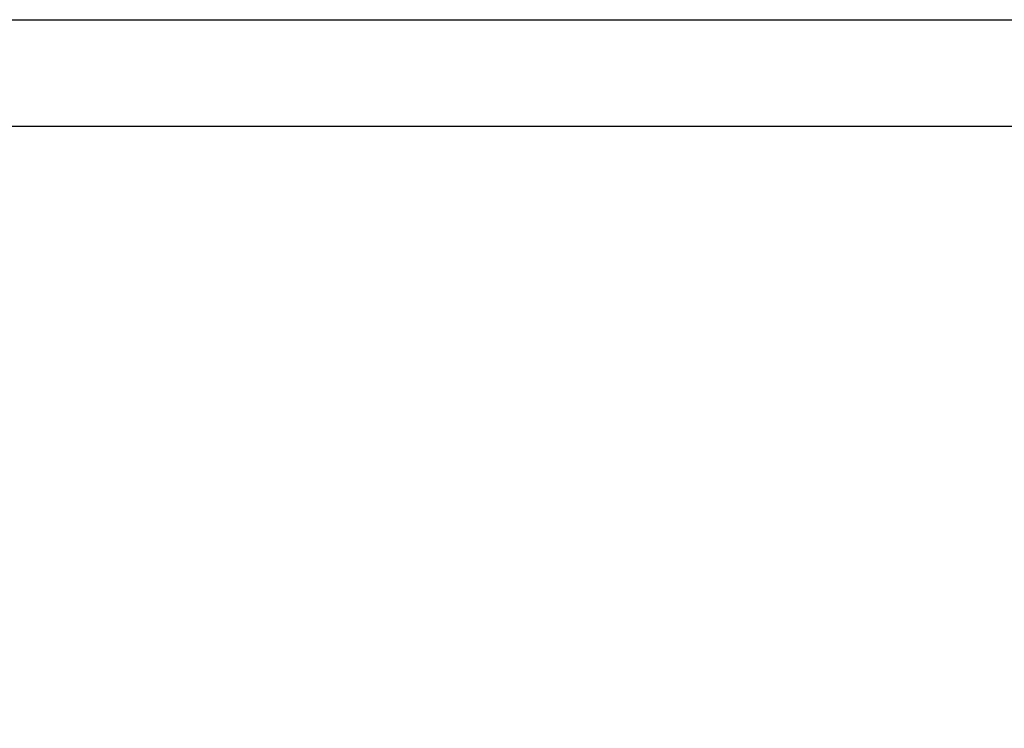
# Model space of a CAD drawing. Header units: millimetres. Extents: x 49320 to 60117, y -4209 to 20568.
# Tile 202 of 252: x 51797 to 52166, y 6599 to 6865. Entities that reach past the tile are written whole.
import ezdxf

# ---------------------------------------------------------------- set-up
doc = ezdxf.new("R2010")
doc.units = ezdxf.units.MM
doc.layers.add('M_Ramki do druku', color=7, linetype='Continuous', lineweight=25)
doc.layers.add('M_Ramki rysunków', color=2, linetype='Continuous', lineweight=25)
doc.layers.add('RAMKA', color=3, linetype='Continuous')
doc.styles.add('MCAD_TS', font='GENISO.SHX', dxfattribs={"width": 0.8})

# ---------------------------------------------------------------- blocks, each defined once
blk = doc.blocks.new('*U554')
at = {"layer": 'M_Ramki rysunków', "color": 0, "linetype": 'ByBlock', "lineweight": -2}
blk.add_lwpolyline([(20, 4), (20, 293), (506, 293), (506, 4)], close=True, dxfattribs=at)
at = {"layer": 'M_Ramki do druku', "style": 'MCAD_TS', "width": 0.8}
for tag, p in [('KOMENTARZ', (11.543, 30.569)), ('RYSUNEK', (15.279, 30.569)), ('DATA', (19.016, 30.569))]:
    blk.add_attdef(tag, p, '', height=2, rotation=90, dxfattribs=at)

msp = doc.modelspace()

# ---------------------------------------------------------------- linework, layer by layer
at = {"layer": 'RAMKA', "color": 0, "ltscale": 0.8}
msp.add_lwpolyline([(49320.41, 6865.13), (54420.41, 6865.13), (54420.41, 3895.13), (49320.41, 3895.13)], close=True, dxfattribs=at)

# ---------------------------------------------------------------- block references
at = {"color": 0, "xscale": 10, "yscale": 10, "zscale": 10}
msp.add_blockref('*U554', (49320.41, 3895.13), dxfattribs=at)

doc.saveas('drawing.dxf')
